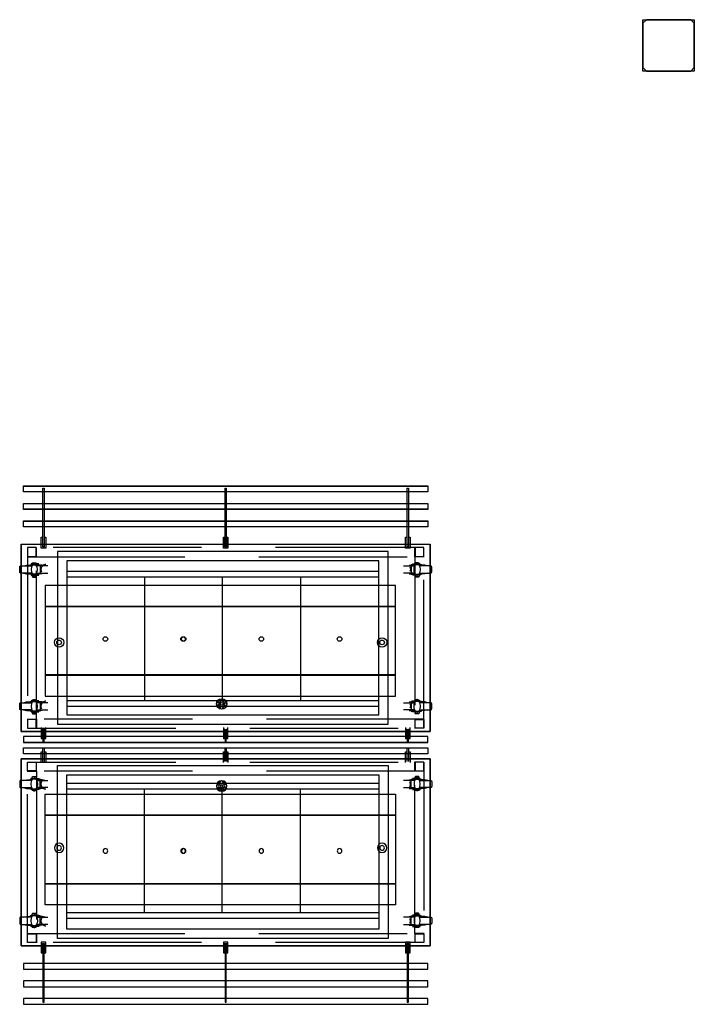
# Model space of a CAD drawing. Header units: millimetres. Extents: x -110 to 230337154, y -20 to 1103899040.
# Tile 42 of 58: x 115187338 to 115190226, y 551931258 to 551935472. Entities that reach past the tile are written whole.
import ezdxf

# ---------------------------------------------------------------- set-up
doc = ezdxf.new("R2010")
doc.units = ezdxf.units.MM
doc.header["$LTSCALE"] = 50
doc.linetypes.add('DASHED', pattern=[19.05, 12.7, -6.35])
doc.layers.get('0').update_dxf_attribs({"lineweight": 5})
for name, color, linetype in [('2D APPARATUUR', 7, 'Continuous'), ('2D APPARATUUR BOVENBOUW KOUD', 3, 'Continuous'), ('2D APPARATUUR ONDERBOUW', 40, 'DASHED'), ('ONDERLEGGER BOUWKUNDIG', 7, 'Continuous')]:
    doc.layers.add(name, color=color, linetype=linetype)

# ---------------------------------------------------------------- blocks, each defined once
blk = doc.blocks.new('HOESTSCHOT 1500 DUBBEL')
at = {"layer": '2D APPARATUUR BOVENBOUW KOUD', "color": 251, "true_color": 0x636466}
for p, q in [((1500, 473.6, 1.3), (0, 473.6, 1.3)), ((0, 473.6, 1.3), (0, 382, 1.3)), ((1500, 382, 1.3), (1500, 473.6, 1.3)), ((1500, 384.3), (0, 384.3)), ((0, 384.3), (0, 89.4)), ((0, 382, 1.3), (1500, 382, 1.3)), ((1500, 89.4), (1500, 384.3)), ((0, 89.4), (1500, 89.4)), ((1500, 89.4), (0, 89.4)), ((0, 89.4), (0, 0)), ((1500, 0), (1500, 89.4)), ((0, 0), (1500, 0))]:
    blk.add_line(p, q, dxfattribs=at)
for centre, radius in [((58.1, 243.3, -0.1), 20), ((58.1, 243.3, -0.1), 10), ((1440.9, 243.3, -0.1), 20), ((1440.9, 243.3, -0.1), 10)]:
    blk.add_circle(centre, radius, dxfattribs=at)
blk = doc.blocks.new('*U189')
at = {"layer": '2D APPARATUUR'}
blk.add_circle((0, 0), 5.82, dxfattribs=at)
blk = doc.blocks.new('*U190')
at = {"layer": '2D APPARATUUR', "color": 0, "linetype": 'ByBlock', "lineweight": -2, "transparency": 16777216}
blk.add_blockref('*U189', (6452.4, 2.4), dxfattribs=at)
for p, rotation in [((6457.7, 14), 315.0000000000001), ((6469.6, 18.5), 270), ((6481.2, 13.2), 225.0000000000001), ((6485.7, 1.3), 180), ((6456.9, -9.5), 45.00000000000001), ((6468.5, -14.8), 90.00000000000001), ((6480.4, -10.3), 135)]:
    blk.add_blockref('*U189', p, dxfattribs=dict(at, rotation=rotation))
blk = doc.blocks.new('GRKKB-S 14')
at = {"layer": '2D APPARATUUR', "color": 251, "true_color": 0x636466}
for p, q in [((40, 663.8), (1375, 663.8)), ((40, 639.9), (1375, 639.9)), ((375, 109.9), (375, 639.9)), ((710, 109.9), (710, 639.9)), ((1042.5, 109.9), (1042.5, 639.9)), ((40, 109.9), (1375, 109.9)), ((40, 109.9), (365, 109.9)), ((40, 86.1), (1375, 86.1)), ((365, 109.9), (690, 109.9))]:
    blk.add_line(p, q, dxfattribs=at)
for points in [[(0, 0), (1415, 0), (1415, 740), (0, 740)], [(40, 40), (1375, 40), (1375, 700), (40, 700)]]:
    blk.add_lwpolyline(points, close=True, dxfattribs=at)
for centre, radius in [((712.1, 652.8), 22.5), ((712.3, 652.6), 5.82), ((207.5, 374.9), 9.86), ((542.5, 374.9), 9.86), ((875, 374.9), 9.86), ((877.5, 374.9), 9.86), ((1210, 374.9), 9.86)]:
    blk.add_circle(centre, radius, dxfattribs=at)
blk.add_blockref('*U190', (-5756.9, 651), dxfattribs=at)
blk = doc.blocks.new('A$Ce2f15372')
at = {"layer": '2D APPARATUUR'}
for p, q in [((17, 2193.2), (17, 2218.4)), ((17, 2218.4), (1747.2, 2218.4)), ((1747.2, 2193.2), (17, 2193.2)), ((99.5, 1959.3), (99.5, 2208.5)), ((99.5, 2208.5), (104.5, 2208.5)), ((104.5, 2208.5), (104.5, 1959.3)), ((879.5, 1959.3), (879.5, 2208.5)), ((879.5, 2208.5), (884.5, 2208.5)), ((884.5, 2208.5), (884.5, 1959.3)), ((1659.4, 1959.3), (1659.4, 2208.5)), ((1659.4, 2208.5), (1664.5, 2208.5)), ((1664.5, 2208.5), (1664.5, 1959.3)), ((1747.2, 2218.4), (1747.2, 2193.2)), ((17, 2118.4), (17, 2143.5)), ((17, 2143.5), (1747.2, 2143.5)), ((1747.2, 2118.4), (17, 2118.4)), ((1747.2, 2143.5), (1747.2, 2118.4)), ((17, 2043.2), (17, 2068.6)), ((17, 2068.6), (1747.2, 2068.6)), ((1747.2, 2068.6), (1747.2, 2043.2)), ((1747.2, 2043.2), (17, 2043.2)), ((92.3, 1952.7), (92.3, 1998.7)), ((92.3, 1998.7), (97.4, 1998.7)), ((97.4, 1998.7), (97.4, 1957.7)), ((106.4, 1957.7), (106.4, 1998.7)), ((106.4, 1998.7), (111.4, 1998.7)), ((111.4, 1998.7), (111.4, 1952.7)), ((872.3, 1952.7), (872.3, 1998.7)), ((872.3, 1998.7), (877.3, 1998.7)), ((877.3, 1998.7), (877.3, 1957.7)), ((886.3, 1957.7), (886.3, 1998.7)), ((886.3, 1998.7), (891.4, 1998.7)), ((891.4, 1998.7), (891.4, 1952.7)), ((1652.3, 1952.7), (1652.3, 1998.7)), ((1652.3, 1998.7), (1657.3, 1998.7)), ((1657.3, 1998.7), (1657.3, 1957.7)), ((1666.3, 1957.7), (1666.3, 1998.7)), ((1666.3, 1998.7), (1671.3, 1998.7)), ((1671.3, 1998.7), (1671.3, 1952.7)), ((7, 1168.2), (7, 1968.6)), ((7, 1968.6), (1757.3, 1968.6)), ((111.4, 1952.7), (92.3, 1952.7)), ((97.4, 1957.7), (106.4, 1957.7)), ((104.5, 1959.3), (99.5, 1959.3)), ((891.4, 1952.7), (872.3, 1952.7)), ((877.3, 1957.7), (886.3, 1957.7)), ((884.5, 1959.3), (879.5, 1959.3)), ((1671.3, 1952.7), (1652.3, 1952.7)), ((1657.3, 1957.7), (1666.3, 1957.7)), ((1664.5, 1959.3), (1659.4, 1959.3)), ((1692, 1915.6), (1692, 1955.6)), ((1757.3, 1968.6), (1757.3, 1168.2)), ((1731.9, 1915.6), (1692, 1915.6)), ((92.3, 1184.2), (92.3, 1138.1)), ((111.4, 1138.1), (111.4, 1184.2)), ((872.3, 1184.2), (872.3, 1138.1)), ((891.4, 1138.1), (891.4, 1184.2)), ((1652.3, 1184.2), (1652.3, 1138.1)), ((1671.3, 1138.1), (1671.3, 1184.2)), ((1757.3, 1168.2), (7, 1168.2)), ((17, 1146.4), (17, 1121)), ((1747.2, 1146.4), (17, 1146.4)), ((92.3, 1138.1), (97.4, 1138.1)), ((97.4, 1138.1), (97.4, 1179.1)), ((99.5, 1177.6), (99.5, 1121.3)), ((104.5, 1121.3), (104.5, 1177.6)), ((106.4, 1179.1), (106.4, 1138.1)), ((106.4, 1138.1), (111.4, 1138.1)), ((872.3, 1138.1), (877.3, 1138.1)), ((877.3, 1138.1), (877.3, 1179.1)), ((879.5, 1177.6), (879.5, 1121.3)), ((884.5, 1121.3), (884.5, 1177.6)), ((886.3, 1179.1), (886.3, 1138.1)), ((886.3, 1138.1), (891.4, 1138.1)), ((1652.3, 1138.1), (1657.3, 1138.1)), ((1657.3, 1138.1), (1657.3, 1179.1)), ((1659.4, 1177.6), (1659.4, 1121.3)), ((1664.5, 1121.3), (1664.5, 1177.6)), ((1666.3, 1179.1), (1666.3, 1138.1)), ((1666.3, 1138.1), (1671.3, 1138.1)), ((1747.2, 1121), (1747.2, 1146.4)), ((17, 1121), (1747.2, 1121)), ((17, 1121), (1747.2, 1121)), ((17, 1072), (17, 1097.4)), ((99.5, 1040.8), (99.5, 1097.1)), ((104.5, 1097.1), (104.5, 1040.8)), ((879.5, 1040.8), (879.5, 1097.1)), ((884.5, 1097.1), (884.5, 1040.8)), ((1659.4, 1040.8), (1659.4, 1097.1)), ((1664.5, 1097.1), (1664.5, 1040.8)), ((1747.2, 1097.4), (1747.2, 1072)), ((1747.2, 1072), (17, 1072)), ((92.3, 1034.2), (92.3, 1080.2)), ((92.3, 1080.2), (97.4, 1080.2)), ((97.4, 1080.2), (97.4, 1039.2)), ((106.4, 1039.2), (106.4, 1080.2)), ((106.4, 1080.2), (111.4, 1080.2)), ((111.4, 1080.2), (111.4, 1034.2)), ((872.3, 1034.2), (872.3, 1080.2)), ((872.3, 1080.2), (877.3, 1080.2)), ((877.3, 1080.2), (877.3, 1039.2)), ((886.3, 1039.2), (886.3, 1080.2)), ((886.3, 1080.2), (891.4, 1080.2)), ((891.4, 1080.2), (891.4, 1034.2)), ((1652.3, 1034.2), (1652.3, 1080.2)), ((1652.3, 1080.2), (1657.3, 1080.2)), ((1657.3, 1080.2), (1657.3, 1039.2)), ((1666.3, 1039.2), (1666.3, 1080.2)), ((1666.3, 1080.2), (1671.3, 1080.2)), ((1671.3, 1080.2), (1671.3, 1034.2)), ((7, 1050.2), (7, 249.8)), ((1757.3, 1050.2), (7, 1050.2)), ((1757.3, 249.8), (1757.3, 1050.2)), ((1731.9, 302.8), (1692, 302.8)), ((1692, 302.8), (1692, 262.8)), ((111.4, 265.7), (92.3, 265.7)), ((92.3, 265.7), (92.3, 219.7)), ((97.4, 219.7), (97.4, 260.7)), ((97.4, 260.7), (106.4, 260.7)), ((104.5, 259.1), (99.5, 259.1)), ((99.5, 259.1), (99.5, 9.9)), ((104.5, 9.9), (104.5, 259.1)), ((106.4, 260.7), (106.4, 219.7)), ((111.4, 219.7), (111.4, 265.7)), ((891.4, 265.7), (872.3, 265.7)), ((872.3, 265.7), (872.3, 219.7)), ((877.3, 219.7), (877.3, 260.7)), ((877.3, 260.7), (886.3, 260.7)), ((884.5, 259.1), (879.5, 259.1)), ((879.5, 259.1), (879.5, 9.9)), ((884.5, 9.9), (884.5, 259.1)), ((886.3, 260.7), (886.3, 219.7)), ((891.4, 219.7), (891.4, 265.7)), ((1671.3, 265.7), (1652.3, 265.7)), ((1652.3, 265.7), (1652.3, 219.7)), ((1657.3, 219.7), (1657.3, 260.7)), ((1657.3, 260.7), (1666.3, 260.7)), ((1664.5, 259.1), (1659.4, 259.1)), ((1659.4, 259.1), (1659.4, 9.9)), ((1664.5, 9.9), (1664.5, 259.1)), ((1666.3, 260.7), (1666.3, 219.7)), ((1671.3, 219.7), (1671.3, 265.7)), ((7, 249.8), (1757.3, 249.8)), ((92.3, 219.7), (97.4, 219.7)), ((106.4, 219.7), (111.4, 219.7)), ((872.3, 219.7), (877.3, 219.7)), ((886.3, 219.7), (891.4, 219.7)), ((1652.3, 219.7), (1657.3, 219.7)), ((1666.3, 219.7), (1671.3, 219.7)), ((17, 175.2), (17, 149.8)), ((1747.2, 175.2), (17, 175.2)), ((1747.2, 149.8), (1747.2, 175.2)), ((17, 149.8), (1747.2, 149.8)), ((17, 100), (17, 74.9)), ((1747.2, 100), (17, 100)), ((1747.2, 74.9), (1747.2, 100)), ((17, 74.9), (1747.2, 74.9)), ((17, 25.1), (17, 0)), ((1747.2, 25.1), (17, 25.1)), ((17, 0), (1747.2, 0)), ((99.5, 9.9), (104.5, 9.9)), ((879.5, 9.9), (884.5, 9.9)), ((1659.4, 9.9), (1664.5, 9.9)), ((1747.2, 0), (1747.2, 25.1))]:
    blk.add_line(p, q, dxfattribs=at)
for points in [[(1746.8, 2218), (1746.8, 2193.2), (16.9, 2193.2), (16.9, 2218)], [(1746.8, 2143.1), (1746.8, 2118.3), (16.9, 2118.3), (16.9, 2143.1)], [(1746.8, 2043.1), (16.9, 2043.1), (16.9, 2068.3), (1746.8, 2068.3)], [(1746.8, 1146.4), (16.9, 1146.4), (16.9, 1121.3), (1746.8, 1121.3)], [(1746.8, 1071.9), (16.9, 1071.9), (16.9, 1097.1), (1746.8, 1097.1)], [(1746.8, 175.2), (16.9, 175.2), (16.9, 150.1), (1746.8, 150.1)], [(1746.8, 75.2), (1746.8, 100.1), (16.9, 100.1), (16.9, 75.2)], [(1746.8, 0.4), (1746.8, 25.2), (16.9, 25.2), (16.9, 0.4)]]:
    blk.add_lwpolyline(points, close=True, dxfattribs=at)
at = {"layer": '2D APPARATUUR', "color": 7, "lineweight": 25}
for points in [[(1756.8, 1168.2), (1756.8, 1968.3), (6.9, 1968.3), (6.9, 1168.2)], [(1756.8, 1050.2), (1756.8, 250.1), (6.9, 250.1), (6.9, 1050.2)]]:
    blk.add_lwpolyline(points, close=True, dxfattribs=at)
at = {"layer": '2D APPARATUUR ONDERBOUW'}
for p, q in [((70.6, 1954.5), (33.1, 1954.5)), ((33.1, 1954.5), (33.1, 1916.9)), ((70.6, 1916.9), (70.6, 1954.5)), ((72, 1915.6), (72, 1955.6)), ((1730.6, 1954.5), (1693, 1954.5)), ((1693, 1954.5), (1693, 1916.9)), ((1730.6, 1916.9), (1730.6, 1954.5)), ((32, 1915.6), (72, 1915.6)), ((33.1, 1916.9), (70.6, 1916.9)), ((1693, 1916.9), (1730.6, 1916.9)), ((0, 1872.2), (0.3, 1873)), ((0, 1871.4), (0, 1872.2)), ((0, 1850.3), (0, 1871.4)), ((0.3, 1873), (0.5, 1873.8)), ((0.5, 1873.8), (1.1, 1874.6)), ((1.1, 1874.6), (1.6, 1875.1)), ((1.6, 1875.1), (2.4, 1875.7)), ((2.4, 1875.7), (3.2, 1875.9)), ((3.2, 1875.9), (4, 1876.2)), ((4, 1876.2), (5, 1876.5)), ((5, 1876.5), (52.4, 1876.5)), ((15.9, 1876.5), (28.8, 1879.4)), ((28.8, 1879.4), (54, 1879.4)), ((44.2, 1879.4), (44.2, 1881.2)), ((44.2, 1881.2), (87.8, 1881.2)), ((81.8, 1884.7), (48.9, 1884.7)), ((48.9, 1884.7), (48.9, 1882)), ((50.3, 1870.1), (49.2, 1864)), ((49.2, 1864), (49.2, 1857.7)), ((49.2, 1857.7), (50.3, 1851.6)), ((52.1, 1875.9), (50.3, 1870.1)), ((55, 1881.2), (52.1, 1875.9)), ((54, 1887.6), (57.1, 1888.9)), ((70.9, 1887.6), (54, 1887.6)), ((54, 1887.6), (54, 1884.7)), ((57.1, 1888.9), (60.6, 1889.4)), ((60.6, 1889.4), (64.3, 1889.4)), ((64.3, 1889.4), (67.7, 1888.9)), ((67.7, 1888.9), (70.9, 1887.6)), ((72.5, 1875.9), (69.6, 1881.2)), ((70.9, 1887.6), (70.9, 1884.7)), ((96, 1879.4), (70.9, 1879.4)), ((119.9, 1876.5), (72.5, 1876.5)), ((74.6, 1870.1), (72.5, 1875.9)), ((75.7, 1864), (74.6, 1870.1)), ((74.6, 1851.6), (75.7, 1857.7)), ((75.7, 1857.7), (75.7, 1864)), ((87.8, 1881.2), (87.8, 1840.2)), ((109, 1876.5), (96, 1879.4)), ((1643.8, 1876.5), (1691.5, 1876.5)), ((1667.6, 1879.4), (1692.8, 1879.4)), ((1670.3, 1871.7), (1671.9, 1868)), ((1672.4, 1856.1), (1671.1, 1852.1)), ((1671.9, 1868), (1672.9, 1864)), ((1672.9, 1860), (1672.4, 1856.1)), ((1672.9, 1864), (1672.9, 1860)), ((1719.8, 1881.2), (1676.1, 1881.2)), ((1676.1, 1881.2), (1676.1, 1840.2)), ((1682.2, 1884.7), (1714.7, 1884.7)), ((1688.3, 1864), (1689.1, 1870.1)), ((1688.3, 1857.7), (1688.3, 1864)), ((1689.1, 1851.6), (1688.3, 1857.7)), ((1689.1, 1870.1), (1691.2, 1875.9)), ((1691.2, 1875.9), (1694.1, 1881.2)), ((1696.2, 1888.9), (1692.8, 1887.6)), ((1692.8, 1887.6), (1692.8, 1884.7)), ((1692.8, 1887.6), (1710, 1887.6)), ((1699.7, 1889.4), (1696.2, 1888.9)), ((1703.1, 1889.4), (1699.7, 1889.4)), ((1706.5, 1888.9), (1703.1, 1889.4)), ((1710, 1887.6), (1706.5, 1888.9)), ((1708.7, 1881.2), (1711.6, 1875.9)), ((1735.1, 1879.4), (1709.7, 1879.4)), ((1710, 1887.6), (1710, 1884.7)), ((1758.9, 1876.5), (1711.3, 1876.5)), ((1711.6, 1875.9), (1713.4, 1870.1)), ((1713.4, 1870.1), (1714.5, 1864)), ((1714.5, 1857.7), (1713.4, 1851.6)), ((1714.5, 1864), (1714.5, 1857.7)), ((1714.7, 1884.7), (1714.7, 1882)), ((1719.8, 1879.4), (1719.8, 1881.2)), ((1748.1, 1876.5), (1735.1, 1879.4)), ((1759.7, 1876.2), (1758.9, 1876.5)), ((1760.5, 1875.9), (1759.7, 1876.2)), ((1761.3, 1875.7), (1760.5, 1875.9)), ((1762.1, 1875.1), (1761.3, 1875.7)), ((1762.6, 1874.6), (1762.1, 1875.1)), ((1763.2, 1873.8), (1762.6, 1874.6)), ((1763.4, 1873), (1763.2, 1873.8)), ((1763.7, 1872.2), (1763.4, 1873)), ((1764, 1871.4), (1763.7, 1872.2)), ((1764, 1850.3), (1764, 1871.4)), ((0, 1849.5), (0, 1850.3)), ((0.3, 1848.7), (0, 1849.5)), ((0.5, 1847.9), (0.3, 1848.7)), ((1.1, 1847.1), (0.5, 1847.9)), ((1.6, 1846.6), (1.1, 1847.1)), ((2.4, 1846), (1.6, 1846.6)), ((3.2, 1845.5), (2.4, 1846)), ((4, 1845.5), (3.2, 1845.5)), ((5, 1845.2), (4, 1845.5)), ((52.4, 1845.2), (5, 1845.2)), ((15.9, 1845.2), (28.8, 1842.3)), ((28.8, 1842.3), (54, 1842.3)), ((44.2, 1840.2), (44.2, 1842.3)), ((87.8, 1840.2), (44.2, 1840.2)), ((48.9, 1839.7), (48.9, 1837)), ((48.9, 1837), (81.8, 1837)), ((50.3, 1851.6), (52.1, 1845.8)), ((52.1, 1845.8), (55, 1840.2)), ((54, 1837), (54, 1832)), ((54.8, 1831.2), (54, 1832)), ((54, 1832), (54.5, 1830.7)), ((54.5, 1830.7), (55.3, 1829.4)), ((55.6, 1830.7), (54.8, 1831.2)), ((55.3, 1829.4), (56.4, 1828)), ((56.6, 1830.4), (55.6, 1830.7)), ((56.4, 1828), (68.5, 1828)), ((57.7, 1830.2), (56.6, 1830.4)), ((58.7, 1830.2), (57.7, 1830.2)), ((59.8, 1830.4), (58.7, 1830.2)), ((60.9, 1830.7), (59.8, 1830.4)), ((61.6, 1831.2), (60.9, 1830.7)), ((62.4, 1832), (61.6, 1831.2)), ((62.4, 1832), (62.4, 1837)), ((63.2, 1831.2), (62.4, 1832)), ((64, 1830.7), (63.2, 1831.2)), ((65.1, 1830.4), (64, 1830.7)), ((66.1, 1830.2), (65.1, 1830.4)), ((67.2, 1830.2), (66.1, 1830.2)), ((68.3, 1830.4), (67.2, 1830.2)), ((69.3, 1830.7), (68.3, 1830.4)), ((68.5, 1828), (69.6, 1829.4)), ((70.1, 1831.2), (69.3, 1830.7)), ((69.6, 1840.2), (72.5, 1845.8)), ((69.6, 1829.4), (70.4, 1830.7)), ((70.9, 1832), (70.1, 1831.2)), ((70.4, 1830.7), (70.9, 1832)), ((96, 1842.3), (70.9, 1842.3)), ((70.9, 1837), (70.9, 1832)), ((72.5, 1845.8), (74.6, 1851.6)), ((72.5, 1845.2), (119.9, 1845.2)), ((109, 1845.2), (96, 1842.3)), ((1691.5, 1845.2), (1643.8, 1845.2)), ((1667.6, 1842.3), (1692.8, 1842.3)), ((1676.1, 1840.2), (1719.8, 1840.2)), ((1714.7, 1837), (1682.2, 1837)), ((1691.2, 1845.8), (1689.1, 1851.6)), ((1694.1, 1840.2), (1691.2, 1845.8)), ((1692.8, 1837), (1692.8, 1832)), ((1692.8, 1832), (1693.6, 1831.2)), ((1693.6, 1830.7), (1692.8, 1832)), ((1693.6, 1831.2), (1694.6, 1830.7)), ((1694.4, 1829.4), (1693.6, 1830.7)), ((1695.4, 1828), (1694.4, 1829.4)), ((1694.6, 1830.7), (1695.4, 1830.4)), ((1695.4, 1830.4), (1696.5, 1830.2)), ((1707.3, 1828), (1695.4, 1828)), ((1696.5, 1830.2), (1697.5, 1830.2)), ((1697.5, 1830.2), (1698.6, 1830.4)), ((1698.6, 1830.4), (1699.7, 1830.7)), ((1699.7, 1830.7), (1700.7, 1831.2)), ((1700.7, 1831.2), (1701.2, 1832)), ((1701.2, 1832), (1701.2, 1837)), ((1701.2, 1832), (1702, 1831.2)), ((1702, 1831.2), (1703.1, 1830.7)), ((1703.1, 1830.7), (1703.9, 1830.4)), ((1703.9, 1830.4), (1705, 1830.2)), ((1705, 1830.2), (1706.3, 1830.2)), ((1706.3, 1830.2), (1707.3, 1830.4)), ((1707.3, 1830.4), (1708.1, 1830.7)), ((1708.4, 1829.4), (1707.3, 1828)), ((1708.1, 1830.7), (1709.2, 1831.2)), ((1709.2, 1830.7), (1708.4, 1829.4)), ((1711.6, 1845.8), (1708.7, 1840.2)), ((1709.2, 1831.2), (1710, 1832)), ((1710, 1832), (1709.2, 1830.7)), ((1735.1, 1842.3), (1709.7, 1842.3)), ((1710, 1837), (1710, 1832)), ((1711.3, 1845.2), (1758.9, 1845.2)), ((1713.4, 1851.6), (1711.6, 1845.8)), ((1714.7, 1839.7), (1714.7, 1837)), ((1719.8, 1840.2), (1719.8, 1842.3)), ((1748.1, 1845.2), (1735.1, 1842.3)), ((1758.9, 1845.2), (1759.7, 1845.5)), ((1759.7, 1845.5), (1760.5, 1845.5)), ((1760.5, 1845.5), (1761.3, 1846)), ((1761.3, 1846), (1762.1, 1846.6)), ((1762.1, 1846.6), (1762.6, 1847.1)), ((1762.6, 1847.1), (1763.2, 1847.9)), ((1763.2, 1847.9), (1763.4, 1848.7)), ((1763.4, 1848.7), (1763.7, 1849.5)), ((1763.7, 1849.5), (1764, 1850.3)), ((0, 1287), (0.3, 1287.8)), ((0, 1285.9), (0, 1287)), ((0, 1265), (0, 1285.9)), ((0, 1264.2), (0, 1265)), ((0.3, 1263.4), (0, 1264.2)), ((0.3, 1287.8), (0.5, 1288.6)), ((0.5, 1288.6), (1.1, 1289.1)), ((1.1, 1289.1), (1.6, 1289.9)), ((1.6, 1289.9), (2.4, 1290.4)), ((2.4, 1290.4), (3.2, 1290.7)), ((3.2, 1290.7), (4, 1290.9)), ((4, 1290.9), (5, 1290.9)), ((5, 1290.9), (52.4, 1290.9)), ((15.9, 1290.9), (28.8, 1294.1)), ((28.8, 1294.1), (54, 1294.1)), ((44.2, 1294.1), (44.2, 1296)), ((44.2, 1296), (87.8, 1296)), ((81.8, 1299.1), (48.9, 1299.1)), ((48.9, 1299.1), (48.9, 1296.8)), ((50.3, 1284.6), (49.2, 1278.5)), ((49.2, 1278.5), (49.2, 1272.4)), ((49.2, 1272.4), (50.3, 1266.3)), ((52.1, 1290.7), (50.3, 1284.6)), ((50.3, 1266.3), (52.1, 1260.5)), ((55, 1296), (52.1, 1290.7)), ((54, 1302.3), (57.1, 1303.6)), ((70.9, 1302.3), (54, 1302.3)), ((54, 1302.3), (54, 1299.1)), ((57.1, 1303.6), (60.6, 1304.2)), ((60.6, 1304.2), (64.3, 1304.2)), ((64.3, 1304.2), (67.7, 1303.6)), ((67.7, 1303.6), (70.9, 1302.3)), ((72.5, 1290.7), (69.6, 1296)), ((70.9, 1302.3), (70.9, 1299.1)), ((96, 1294.1), (70.9, 1294.1)), ((119.9, 1290.9), (72.5, 1290.9)), ((74.6, 1284.6), (72.5, 1290.7)), ((72.5, 1260.5), (74.6, 1266.3)), ((75.7, 1278.5), (74.6, 1284.6)), ((74.6, 1266.3), (75.7, 1272.4)), ((75.7, 1272.4), (75.7, 1278.5)), ((87.8, 1296), (87.8, 1255)), ((109, 1290.9), (96, 1294.1)), ((1643.8, 1290.9), (1691.5, 1290.9)), ((1667.6, 1294.1), (1692.8, 1294.1)), ((1670.3, 1286.2), (1671.9, 1282.5)), ((1672.4, 1270.6), (1671.1, 1266.9)), ((1671.9, 1282.5), (1672.9, 1278.8)), ((1672.9, 1274.5), (1672.4, 1270.6)), ((1672.9, 1278.8), (1672.9, 1274.5)), ((1719.8, 1296), (1676.1, 1296)), ((1676.1, 1296), (1676.1, 1255)), ((1682.2, 1299.1), (1714.7, 1299.1)), ((1688.3, 1278.5), (1689.1, 1284.6)), ((1688.3, 1272.4), (1688.3, 1278.5)), ((1689.1, 1266.3), (1688.3, 1272.4)), ((1689.1, 1284.6), (1691.2, 1290.7)), ((1691.2, 1260.5), (1689.1, 1266.3)), ((1691.2, 1290.7), (1694.1, 1296)), ((1696.2, 1303.6), (1692.8, 1302.3)), ((1692.8, 1302.3), (1692.8, 1299.1)), ((1692.8, 1302.3), (1710, 1302.3)), ((1699.7, 1304.2), (1696.2, 1303.6)), ((1703.1, 1304.2), (1699.7, 1304.2)), ((1706.5, 1303.6), (1703.1, 1304.2)), ((1710, 1302.3), (1706.5, 1303.6)), ((1708.7, 1296), (1711.6, 1290.7)), ((1735.1, 1294.1), (1709.7, 1294.1)), ((1710, 1302.3), (1710, 1299.1)), ((1758.9, 1290.9), (1711.3, 1290.9)), ((1711.6, 1290.7), (1713.4, 1284.6)), ((1713.4, 1266.3), (1711.6, 1260.5)), ((1713.4, 1284.6), (1714.5, 1278.5)), ((1714.5, 1272.4), (1713.4, 1266.3)), ((1714.5, 1278.5), (1714.5, 1272.4)), ((1714.7, 1299.1), (1714.7, 1296.8)), ((1719.8, 1294.1), (1719.8, 1296)), ((1748.1, 1290.9), (1735.1, 1294.1)), ((1759.7, 1290.9), (1758.9, 1290.9)), ((1760.5, 1290.7), (1759.7, 1290.9)), ((1761.3, 1290.4), (1760.5, 1290.7)), ((1762.1, 1289.9), (1761.3, 1290.4)), ((1762.6, 1289.1), (1762.1, 1289.9)), ((1763.2, 1288.6), (1762.6, 1289.1)), ((1763.4, 1287.8), (1763.2, 1288.6)), ((1763.7, 1287), (1763.4, 1287.8)), ((1763.4, 1263.4), (1763.7, 1264.2)), ((1764, 1285.9), (1763.7, 1287)), ((1763.7, 1264.2), (1764, 1265)), ((1764, 1265), (1764, 1285.9)), ((0.5, 1262.6), (0.3, 1263.4)), ((1.1, 1261.8), (0.5, 1262.6)), ((1.6, 1261.3), (1.1, 1261.8)), ((2.4, 1260.8), (1.6, 1261.3)), ((3.2, 1260.2), (2.4, 1260.8)), ((4, 1260), (3.2, 1260.2)), ((5, 1260), (4, 1260)), ((52.4, 1260), (5, 1260)), ((15.9, 1260), (28.8, 1257.1)), ((28.8, 1257.1), (54, 1257.1)), ((44.2, 1255), (44.2, 1257.1)), ((87.8, 1255), (44.2, 1255)), ((48.9, 1254.2), (48.9, 1251.8)), ((48.9, 1251.8), (81.8, 1251.8)), ((52.1, 1260.5), (55, 1255)), ((54, 1251.8), (54, 1246.8)), ((54.8, 1246), (54, 1246.8)), ((54, 1246.8), (54.5, 1245.2)), ((54.5, 1245.2), (55.3, 1243.8)), ((55.6, 1245.4), (54.8, 1246)), ((55.3, 1243.8), (56.4, 1242.8)), ((56.6, 1244.9), (55.6, 1245.4)), ((56.4, 1242.8), (68.5, 1242.8)), ((57.7, 1244.9), (56.6, 1244.9)), ((58.7, 1244.9), (57.7, 1244.9)), ((59.8, 1244.9), (58.7, 1244.9)), ((60.9, 1245.4), (59.8, 1244.9)), ((61.6, 1246), (60.9, 1245.4)), ((62.4, 1246.8), (61.6, 1246)), ((62.4, 1246.8), (62.4, 1251.8)), ((63.2, 1246), (62.4, 1246.8)), ((64, 1245.4), (63.2, 1246)), ((65.1, 1244.9), (64, 1245.4)), ((66.1, 1244.9), (65.1, 1244.9)), ((67.2, 1244.9), (66.1, 1244.9)), ((68.3, 1244.9), (67.2, 1244.9)), ((69.3, 1245.4), (68.3, 1244.9)), ((68.5, 1242.8), (69.6, 1243.8)), ((70.1, 1246), (69.3, 1245.4)), ((69.6, 1255), (72.5, 1260.5)), ((69.6, 1243.8), (70.4, 1245.2)), ((70.9, 1246.8), (70.1, 1246)), ((70.4, 1245.2), (70.9, 1246.8)), ((96, 1257.1), (70.9, 1257.1)), ((70.9, 1251.8), (70.9, 1246.8)), ((72.5, 1260), (119.9, 1260)), ((109, 1260), (96, 1257.1)), ((1691.5, 1260), (1643.8, 1260)), ((1667.6, 1257.1), (1692.8, 1257.1)), ((1676.1, 1255), (1719.8, 1255)), ((1714.7, 1251.8), (1682.2, 1251.8)), ((1694.1, 1255), (1691.2, 1260.5)), ((1692.8, 1251.8), (1692.8, 1246.8)), ((1692.8, 1246.8), (1693.6, 1246)), ((1693.6, 1245.2), (1692.8, 1246.8)), ((1693.6, 1246), (1694.6, 1245.4)), ((1694.4, 1243.8), (1693.6, 1245.2)), ((1695.4, 1242.8), (1694.4, 1243.8)), ((1694.6, 1245.4), (1695.4, 1244.9)), ((1695.4, 1244.9), (1696.5, 1244.9)), ((1707.3, 1242.8), (1695.4, 1242.8)), ((1696.5, 1244.9), (1697.5, 1244.9)), ((1697.5, 1244.9), (1698.6, 1244.9)), ((1698.6, 1244.9), (1699.7, 1245.4)), ((1699.7, 1245.4), (1700.7, 1246)), ((1700.7, 1246), (1701.2, 1246.8)), ((1701.2, 1246.8), (1701.2, 1251.8)), ((1701.2, 1246.8), (1702, 1246)), ((1702, 1246), (1703.1, 1245.4)), ((1703.1, 1245.4), (1703.9, 1244.9)), ((1703.9, 1244.9), (1705, 1244.9)), ((1705, 1244.9), (1706.3, 1244.9)), ((1706.3, 1244.9), (1707.3, 1244.9)), ((1707.3, 1244.9), (1708.1, 1245.4)), ((1708.4, 1243.8), (1707.3, 1242.8)), ((1708.1, 1245.4), (1709.2, 1246)), ((1709.2, 1245.2), (1708.4, 1243.8)), ((1711.6, 1260.5), (1708.7, 1255)), ((1709.2, 1246), (1710, 1246.8)), ((1710, 1246.8), (1709.2, 1245.2)), ((1735.1, 1257.1), (1709.7, 1257.1)), ((1710, 1251.8), (1710, 1246.8)), ((1711.3, 1260), (1758.9, 1260)), ((1714.7, 1254.2), (1714.7, 1251.8)), ((1719.8, 1255), (1719.8, 1257.1)), ((1748.1, 1260), (1735.1, 1257.1)), ((1758.9, 1260), (1759.7, 1260)), ((1759.7, 1260), (1760.5, 1260.2)), ((1760.5, 1260.2), (1761.3, 1260.8)), ((1761.3, 1260.8), (1762.1, 1261.3)), ((1762.1, 1261.3), (1762.6, 1261.8)), ((1762.6, 1261.8), (1763.2, 1262.6)), ((1763.2, 1262.6), (1763.4, 1263.4)), ((32, 1220.6), (72, 1220.6)), ((70.6, 1219.5), (33.1, 1219.5)), ((33.1, 1219.5), (33.1, 1181.9)), ((33.1, 1181.9), (70.6, 1181.9)), ((70.6, 1181.9), (70.6, 1219.5)), ((72, 1220.6), (72, 1180.6)), ((1731.9, 1220.6), (1692, 1220.6)), ((1692, 1220.6), (1692, 1180.6)), ((1693, 1181.9), (1693, 1219.5)), ((1693, 1219.5), (1730.6, 1219.5)), ((1730.6, 1181.9), (1693, 1181.9)), ((1730.6, 1219.5), (1730.6, 1181.9)), ((33.1, 998.9), (33.1, 1036.4)), ((33.1, 1036.4), (70.6, 1036.4)), ((70.6, 1036.4), (70.6, 998.9)), ((72, 997.8), (72, 1037.8)), ((1692, 997.8), (1692, 1037.8)), ((1693, 1036.4), (1693, 998.9)), ((1730.6, 1036.4), (1693, 1036.4)), ((1730.6, 998.9), (1730.6, 1036.4)), ((32, 997.8), (72, 997.8)), ((70.6, 998.9), (33.1, 998.9)), ((54, 971.6), (54.5, 973.2)), ((54.8, 972.4), (54, 971.6)), ((54, 966.6), (54, 971.6)), ((54.5, 973.2), (55.3, 974.5)), ((55.6, 972.9), (54.8, 972.4)), ((55.3, 974.5), (56.4, 975.6)), ((56.6, 973.5), (55.6, 972.9)), ((56.4, 975.6), (68.5, 975.6)), ((57.7, 973.5), (56.6, 973.5)), ((58.7, 973.5), (57.7, 973.5)), ((59.8, 973.5), (58.7, 973.5)), ((60.9, 972.9), (59.8, 973.5)), ((61.6, 972.4), (60.9, 972.9)), ((62.4, 971.6), (61.6, 972.4)), ((63.2, 972.4), (62.4, 971.6)), ((62.4, 971.6), (62.4, 966.6)), ((64, 972.9), (63.2, 972.4)), ((65.1, 973.5), (64, 972.9)), ((66.1, 973.5), (65.1, 973.5)), ((67.2, 973.5), (66.1, 973.5)), ((68.3, 973.5), (67.2, 973.5)), ((69.3, 972.9), (68.3, 973.5)), ((68.5, 975.6), (69.6, 974.5)), ((70.1, 972.4), (69.3, 972.9)), ((69.6, 974.5), (70.4, 973.2)), ((70.9, 971.6), (70.1, 972.4)), ((70.4, 973.2), (70.9, 971.6)), ((70.9, 966.6), (70.9, 971.6)), ((1731.9, 997.8), (1692, 997.8)), ((1693.6, 973.2), (1692.8, 971.6)), ((1692.8, 971.6), (1693.6, 972.4)), ((1692.8, 966.6), (1692.8, 971.6)), ((1693, 998.9), (1730.6, 998.9)), ((1694.4, 974.5), (1693.6, 973.2)), ((1693.6, 972.4), (1694.6, 972.9)), ((1695.4, 975.6), (1694.4, 974.5)), ((1694.6, 972.9), (1695.4, 973.5)), ((1707.3, 975.6), (1695.4, 975.6)), ((1695.4, 973.5), (1696.5, 973.5)), ((1696.5, 973.5), (1697.5, 973.5)), ((1697.5, 973.5), (1698.6, 973.5)), ((1698.6, 973.5), (1699.7, 972.9)), ((1699.7, 972.9), (1700.7, 972.4)), ((1700.7, 972.4), (1701.2, 971.6)), ((1701.2, 971.6), (1702, 972.4)), ((1701.2, 971.6), (1701.2, 966.6)), ((1702, 972.4), (1703.1, 972.9)), ((1703.1, 972.9), (1703.9, 973.5)), ((1703.9, 973.5), (1705, 973.5)), ((1705, 973.5), (1706.3, 973.5)), ((1706.3, 973.5), (1707.3, 973.5)), ((1708.4, 974.5), (1707.3, 975.6)), ((1707.3, 973.5), (1708.1, 972.9)), ((1708.1, 972.9), (1709.2, 972.4)), ((1709.2, 973.2), (1708.4, 974.5)), ((1710, 971.6), (1709.2, 973.2)), ((1709.2, 972.4), (1710, 971.6)), ((1710, 966.6), (1710, 971.6)), ((0.3, 955), (0, 954.2)), ((0, 954.2), (0, 953.4)), ((0, 953.4), (0, 932.5)), ((0, 932.5), (0, 931.4)), ((0, 931.4), (0.3, 930.6)), ((0.5, 955.7), (0.3, 955)), ((0.3, 930.6), (0.5, 929.8)), ((1.1, 956.5), (0.5, 955.7)), ((0.5, 929.8), (1.1, 929.3)), ((1.6, 957.1), (1.1, 956.5)), ((1.1, 929.3), (1.6, 928.5)), ((2.4, 957.6), (1.6, 957.1)), ((1.6, 928.5), (2.4, 928)), ((3.2, 958.1), (2.4, 957.6)), ((2.4, 928), (3.2, 927.7)), ((4, 958.4), (3.2, 958.1)), ((3.2, 927.7), (4, 927.4)), ((5, 958.4), (4, 958.4)), ((4, 927.4), (5, 927.4)), ((52.4, 958.4), (5, 958.4)), ((5, 927.4), (52.4, 927.4)), ((15.9, 958.4), (28.8, 961.3)), ((15.9, 927.4), (28.8, 924.3)), ((28.8, 961.3), (54, 961.3)), ((87.8, 963.4), (44.2, 963.4)), ((44.2, 963.4), (44.2, 961.3)), ((48.9, 964.2), (48.9, 966.6)), ((48.9, 966.6), (81.8, 966.6)), ((49.2, 946), (50.3, 952)), ((49.2, 939.9), (49.2, 946)), ((50.3, 933.8), (49.2, 939.9)), ((50.3, 952), (52.1, 957.9)), ((52.1, 927.7), (50.3, 933.8)), ((52.1, 957.9), (55, 963.4)), ((55, 922.4), (52.1, 927.7)), ((69.6, 963.4), (72.5, 957.9)), ((72.5, 927.7), (69.6, 922.4)), ((96, 961.3), (70.9, 961.3)), ((72.5, 958.4), (119.9, 958.4)), ((72.5, 957.9), (74.6, 952)), ((74.6, 933.8), (72.5, 927.7)), ((119.9, 927.4), (72.5, 927.4)), ((74.6, 952), (75.7, 946)), ((75.7, 939.9), (74.6, 933.8)), ((75.7, 946), (75.7, 939.9)), ((87.8, 922.4), (87.8, 963.4)), ((109, 958.4), (96, 961.3)), ((109, 927.4), (96, 924.3)), ((1691.5, 958.4), (1643.8, 958.4)), ((1643.8, 927.4), (1691.5, 927.4)), ((1667.6, 961.3), (1692.8, 961.3)), ((1670.3, 932.2), (1671.9, 935.9)), ((1672.4, 947.8), (1671.1, 951.5)), ((1671.9, 935.9), (1672.9, 939.6)), ((1672.9, 943.8), (1672.4, 947.8)), ((1672.9, 939.6), (1672.9, 943.8)), ((1676.1, 922.4), (1676.1, 963.4)), ((1676.1, 963.4), (1719.8, 963.4)), ((1714.7, 966.6), (1682.2, 966.6)), ((1689.1, 952), (1688.3, 946)), ((1688.3, 946), (1688.3, 939.9)), ((1688.3, 939.9), (1689.1, 933.8)), ((1691.2, 957.9), (1689.1, 952)), ((1689.1, 933.8), (1691.2, 927.7)), ((1694.1, 963.4), (1691.2, 957.9)), ((1691.2, 927.7), (1694.1, 922.4)), ((1711.6, 957.9), (1708.7, 963.4)), ((1708.7, 922.4), (1711.6, 927.7)), ((1735.1, 961.3), (1709.7, 961.3)), ((1711.3, 958.4), (1758.9, 958.4)), ((1758.9, 927.4), (1711.3, 927.4)), ((1713.4, 952), (1711.6, 957.9)), ((1711.6, 927.7), (1713.4, 933.8)), ((1714.5, 946), (1713.4, 952)), ((1713.4, 933.8), (1714.5, 939.9)), ((1714.5, 939.9), (1714.5, 946)), ((1714.7, 964.2), (1714.7, 966.6)), ((1719.8, 963.4), (1719.8, 961.3)), ((1748.1, 958.4), (1735.1, 961.3)), ((1748.1, 927.4), (1735.1, 924.3)), ((1758.9, 958.4), (1759.7, 958.4)), ((1759.7, 927.4), (1758.9, 927.4)), ((1759.7, 958.4), (1760.5, 958.1)), ((1760.5, 927.7), (1759.7, 927.4)), ((1760.5, 958.1), (1761.3, 957.6)), ((1761.3, 928), (1760.5, 927.7)), ((1761.3, 957.6), (1762.1, 957.1)), ((1762.1, 928.5), (1761.3, 928)), ((1762.1, 957.1), (1762.6, 956.5)), ((1762.6, 929.3), (1762.1, 928.5)), ((1762.6, 956.5), (1763.2, 955.7)), ((1763.2, 929.8), (1762.6, 929.3)), ((1763.2, 955.7), (1763.4, 955)), ((1763.4, 930.6), (1763.2, 929.8)), ((1763.4, 955), (1763.7, 954.2)), ((1763.7, 931.4), (1763.4, 930.6)), ((1763.7, 954.2), (1764, 953.4)), ((1764, 932.5), (1763.7, 931.4)), ((1764, 953.4), (1764, 932.5)), ((28.8, 924.3), (54, 924.3)), ((44.2, 924.3), (44.2, 922.4)), ((44.2, 922.4), (87.8, 922.4)), ((48.9, 919.2), (48.9, 921.6)), ((81.8, 919.2), (48.9, 919.2)), ((54, 916.1), (54, 919.2)), ((54, 916.1), (57.1, 914.7)), ((70.9, 916.1), (54, 916.1)), ((57.1, 914.7), (60.6, 914.2)), ((60.6, 914.2), (64.3, 914.2)), ((64.3, 914.2), (67.7, 914.7)), ((67.7, 914.7), (70.9, 916.1)), ((96, 924.3), (70.9, 924.3)), ((70.9, 916.1), (70.9, 919.2)), ((1667.6, 924.3), (1692.8, 924.3)), ((1719.8, 922.4), (1676.1, 922.4)), ((1682.2, 919.2), (1714.7, 919.2)), ((1692.8, 916.1), (1692.8, 919.2)), ((1696.2, 914.7), (1692.8, 916.1)), ((1692.8, 916.1), (1710, 916.1)), ((1699.7, 914.2), (1696.2, 914.7)), ((1703.1, 914.2), (1699.7, 914.2)), ((1706.5, 914.7), (1703.1, 914.2)), ((1710, 916.1), (1706.5, 914.7)), ((1735.1, 924.3), (1709.7, 924.3)), ((1710, 916.1), (1710, 919.2)), ((1714.7, 919.2), (1714.7, 921.6)), ((1719.8, 924.3), (1719.8, 922.4)), ((48.9, 378.7), (48.9, 381.3)), ((48.9, 381.3), (81.8, 381.3)), ((54, 386.4), (54.5, 387.7)), ((54.8, 387.2), (54, 386.4)), ((54, 381.3), (54, 386.4)), ((54.5, 387.7), (55.3, 389)), ((55.6, 387.7), (54.8, 387.2)), ((55.3, 389), (56.4, 390.3)), ((56.6, 388), (55.6, 387.7)), ((56.4, 390.3), (68.5, 390.3)), ((57.7, 388.2), (56.6, 388)), ((58.7, 388.2), (57.7, 388.2)), ((59.8, 388), (58.7, 388.2)), ((60.9, 387.7), (59.8, 388)), ((61.6, 387.2), (60.9, 387.7)), ((62.4, 386.4), (61.6, 387.2)), ((63.2, 387.2), (62.4, 386.4)), ((62.4, 386.4), (62.4, 381.3)), ((64, 387.7), (63.2, 387.2)), ((65.1, 388), (64, 387.7)), ((66.1, 388.2), (65.1, 388)), ((67.2, 388.2), (66.1, 388.2)), ((68.3, 388), (67.2, 388.2)), ((69.3, 387.7), (68.3, 388)), ((68.5, 390.3), (69.6, 389)), ((70.1, 387.2), (69.3, 387.7)), ((69.6, 389), (70.4, 387.7)), ((70.9, 386.4), (70.1, 387.2)), ((70.4, 387.7), (70.9, 386.4)), ((70.9, 381.3), (70.9, 386.4)), ((1714.7, 381.3), (1682.2, 381.3)), ((1693.6, 387.7), (1692.8, 386.4)), ((1692.8, 386.4), (1693.6, 387.2)), ((1692.8, 381.3), (1692.8, 386.4)), ((1694.4, 389), (1693.6, 387.7)), ((1693.6, 387.2), (1694.6, 387.7)), ((1695.4, 390.3), (1694.4, 389)), ((1694.6, 387.7), (1695.4, 388)), ((1707.3, 390.3), (1695.4, 390.3)), ((1695.4, 388), (1696.5, 388.2)), ((1696.5, 388.2), (1697.5, 388.2)), ((1697.5, 388.2), (1698.6, 388)), ((1698.6, 388), (1699.7, 387.7)), ((1699.7, 387.7), (1700.7, 387.2)), ((1700.7, 387.2), (1701.2, 386.4)), ((1701.2, 386.4), (1702, 387.2)), ((1701.2, 386.4), (1701.2, 381.3)), ((1702, 387.2), (1703.1, 387.7)), ((1703.1, 387.7), (1703.9, 388)), ((1703.9, 388), (1705, 388.2)), ((1705, 388.2), (1706.3, 388.2)), ((1706.3, 388.2), (1707.3, 388)), ((1708.4, 389), (1707.3, 390.3)), ((1707.3, 388), (1708.1, 387.7)), ((1708.1, 387.7), (1709.2, 387.2)), ((1709.2, 387.7), (1708.4, 389)), ((1710, 386.4), (1709.2, 387.7)), ((1709.2, 387.2), (1710, 386.4)), ((1710, 381.3), (1710, 386.4)), ((1714.7, 378.7), (1714.7, 381.3)), ((0.3, 369.7), (0, 368.9)), ((0, 368.9), (0, 368.1)), ((0, 368.1), (0, 347)), ((0, 347), (0, 346.2)), ((0, 346.2), (0.3, 345.4)), ((0.5, 370.5), (0.3, 369.7)), ((0.3, 345.4), (0.5, 344.6)), ((1.1, 371.3), (0.5, 370.5)), ((0.5, 344.6), (1.1, 343.8)), ((1.6, 371.8), (1.1, 371.3)), ((1.1, 343.8), (1.6, 343.2)), ((2.4, 372.4), (1.6, 371.8)), ((1.6, 343.2), (2.4, 342.7)), ((3.2, 372.9), (2.4, 372.4)), ((2.4, 342.7), (3.2, 342.5)), ((4, 372.9), (3.2, 372.9)), ((3.2, 342.5), (4, 342.2)), ((5, 373.1), (4, 372.9)), ((4, 342.2), (5, 341.9)), ((52.4, 373.1), (5, 373.1)), ((5, 341.9), (52.4, 341.9)), ((15.9, 373.1), (28.8, 376.1)), ((15.9, 341.9), (28.8, 339)), ((28.8, 376.1), (54, 376.1)), ((28.8, 339), (54, 339)), ((87.8, 378.2), (44.2, 378.2)), ((44.2, 378.2), (44.2, 376.1)), ((44.2, 339), (44.2, 337.2)), ((44.2, 337.2), (87.8, 337.2)), ((49.2, 360.7), (50.3, 366.8)), ((49.2, 354.4), (49.2, 360.7)), ((50.3, 348.3), (49.2, 354.4)), ((50.3, 366.8), (52.1, 372.6)), ((52.1, 342.5), (50.3, 348.3)), ((52.1, 372.6), (55, 378.2)), ((55, 337.2), (52.1, 342.5)), ((69.6, 378.2), (72.5, 372.6)), ((72.5, 342.5), (69.6, 337.2)), ((96, 376.1), (70.9, 376.1)), ((96, 339), (70.9, 339)), ((72.5, 373.1), (119.9, 373.1)), ((72.5, 372.6), (74.6, 366.8)), ((74.6, 348.3), (72.5, 342.5)), ((119.9, 341.9), (72.5, 341.9)), ((74.6, 366.8), (75.7, 360.7)), ((75.7, 354.4), (74.6, 348.3)), ((75.7, 360.7), (75.7, 354.4)), ((87.8, 337.2), (87.8, 378.2)), ((109, 373.1), (96, 376.1)), ((109, 341.9), (96, 339)), ((1691.5, 373.1), (1643.8, 373.1)), ((1643.8, 341.9), (1691.5, 341.9)), ((1667.6, 376.1), (1692.8, 376.1)), ((1667.6, 339), (1692.8, 339)), ((1670.3, 346.7), (1671.9, 350.4)), ((1672.4, 362.3), (1671.1, 366.3)), ((1671.9, 350.4), (1672.9, 354.4)), ((1672.9, 358.3), (1672.4, 362.3)), ((1672.9, 354.4), (1672.9, 358.3)), ((1676.1, 337.2), (1676.1, 378.2)), ((1676.1, 378.2), (1719.8, 378.2)), ((1719.8, 337.2), (1676.1, 337.2)), ((1689.1, 366.8), (1688.3, 360.7)), ((1688.3, 360.7), (1688.3, 354.4)), ((1688.3, 354.4), (1689.1, 348.3)), ((1691.2, 372.6), (1689.1, 366.8)), ((1689.1, 348.3), (1691.2, 342.5)), ((1694.1, 378.2), (1691.2, 372.6)), ((1691.2, 342.5), (1694.1, 337.2)), ((1711.6, 372.6), (1708.7, 378.2)), ((1708.7, 337.2), (1711.6, 342.5)), ((1735.1, 376.1), (1709.7, 376.1)), ((1735.1, 339), (1709.7, 339)), ((1711.3, 373.1), (1758.9, 373.1)), ((1758.9, 341.9), (1711.3, 341.9)), ((1713.4, 366.8), (1711.6, 372.6)), ((1711.6, 342.5), (1713.4, 348.3)), ((1714.5, 360.7), (1713.4, 366.8)), ((1713.4, 348.3), (1714.5, 354.4)), ((1714.5, 354.4), (1714.5, 360.7)), ((1719.8, 378.2), (1719.8, 376.1)), ((1719.8, 339), (1719.8, 337.2)), ((1748.1, 373.1), (1735.1, 376.1)), ((1748.1, 341.9), (1735.1, 339)), ((1758.9, 373.1), (1759.7, 372.9)), ((1759.7, 342.2), (1758.9, 341.9)), ((1759.7, 372.9), (1760.5, 372.9)), ((1760.5, 342.5), (1759.7, 342.2)), ((1760.5, 372.9), (1761.3, 372.4)), ((1761.3, 342.7), (1760.5, 342.5)), ((1761.3, 372.4), (1762.1, 371.8)), ((1762.1, 343.2), (1761.3, 342.7)), ((1762.1, 371.8), (1762.6, 371.3)), ((1762.6, 343.8), (1762.1, 343.2)), ((1762.6, 371.3), (1763.2, 370.5)), ((1763.2, 344.6), (1762.6, 343.8)), ((1763.2, 370.5), (1763.4, 369.7)), ((1763.4, 345.4), (1763.2, 344.6)), ((1763.4, 369.7), (1763.7, 368.9)), ((1763.7, 346.2), (1763.4, 345.4)), ((1763.7, 368.9), (1764, 368.1)), ((1764, 347), (1763.7, 346.2)), ((1764, 368.1), (1764, 347)), ((32, 302.8), (72, 302.8)), ((33.1, 263.9), (33.1, 301.4)), ((33.1, 301.4), (70.6, 301.4)), ((48.9, 333.7), (48.9, 336.4)), ((81.8, 333.7), (48.9, 333.7)), ((54, 330.8), (54, 333.7)), ((54, 330.8), (57.1, 329.5)), ((70.9, 330.8), (54, 330.8)), ((57.1, 329.5), (60.6, 329)), ((60.6, 329), (64.3, 329)), ((64.3, 329), (67.7, 329.5)), ((67.7, 329.5), (70.9, 330.8)), ((70.6, 301.4), (70.6, 263.9)), ((70.9, 330.8), (70.9, 333.7)), ((72, 302.8), (72, 262.8)), ((1682.2, 333.7), (1714.7, 333.7)), ((1692.8, 330.8), (1692.8, 333.7)), ((1696.2, 329.5), (1692.8, 330.8)), ((1692.8, 330.8), (1710, 330.8)), ((1693, 263.9), (1693, 301.4)), ((1693, 301.4), (1730.6, 301.4)), ((1699.7, 329), (1696.2, 329.5)), ((1703.1, 329), (1699.7, 329)), ((1706.5, 329.5), (1703.1, 329)), ((1710, 330.8), (1706.5, 329.5)), ((1710, 330.8), (1710, 333.7)), ((1714.7, 333.7), (1714.7, 336.4)), ((1730.6, 301.4), (1730.6, 263.9)), ((70.6, 263.9), (33.1, 263.9)), ((1730.6, 263.9), (1693, 263.9))]:
    blk.add_line(p, q, dxfattribs=at)
for points in [[(1730.6, 1954.5), (33.1, 1954.5), (33.1, 1181.9), (1730.6, 1181.9)], [(72, 1915.6), (1692, 1915.6), (1692, 1220.6), (72, 1220.6)], [(1730.6, 263.9), (33.1, 263.9), (33.1, 1036.4), (1730.6, 1036.4)], [(72, 302.8), (1692, 302.8), (1692, 997.8), (72, 997.8)]]:
    blk.add_lwpolyline(points, close=True, dxfattribs=at)
for centre, radius, start, end in [((111.8, 1861), 21, 89.577, 210.6252), ((112, 1275.6), 21.2, 90.2024, 209.9998), ((112, 942.8), 21.2, 150.0002, 269.7976), ((111.8, 357.4), 21, 149.3748, 270.423)]:
    blk.add_arc(centre, radius, start, end, dxfattribs=at)
at = {"rotation": 180}
blk.add_blockref('GRKKB-S 14', (1577, 1938.3), dxfattribs=at)
at = {"xscale": -1}
blk.add_blockref('GRKKB-S 14', (1577, 281.4), dxfattribs=at)
at = {"layer": '2D APPARATUUR', "rotation": 180}
blk.add_blockref('HOESTSCHOT 1500 DUBBEL', (1609.6, 1792.3), dxfattribs=at)
at = {"layer": '2D APPARATUUR', "xscale": -1}
blk.add_blockref('HOESTSCHOT 1500 DUBBEL', (1609.6, 426.1), dxfattribs=at)

msp = doc.modelspace()

# ---------------------------------------------------------------- linework, layer by layer
at = {"layer": 'ONDERLEGGER BOUWKUNDIG'}
for p, q in [((115190021, 551935472), (115190006, 551935457)), ((115190006, 551935252), (115190006, 551935472)), ((115190006, 551935472), (115190226, 551935472)), ((115190006, 551935457), (115190006, 551935267)), ((115190211, 551935472), (115190021, 551935472)), ((115190226, 551935457), (115190211, 551935472)), ((115190226, 551935472), (115190226, 551935252)), ((115190226, 551935267), (115190226, 551935457)), ((115190006, 551935267), (115190021, 551935252)), ((115190211, 551935252), (115190226, 551935267)), ((115190226, 551935252), (115190006, 551935252)), ((115190021, 551935252), (115190211, 551935252))]:
    msp.add_line(p, q, dxfattribs=at)

# ---------------------------------------------------------------- block references
at = {"layer": '2D APPARATUUR ONDERBOUW'}
msp.add_blockref('A$Ce2f15372', (115187337.6, 551931258.2), dxfattribs=at)

doc.saveas('drawing.dxf')
